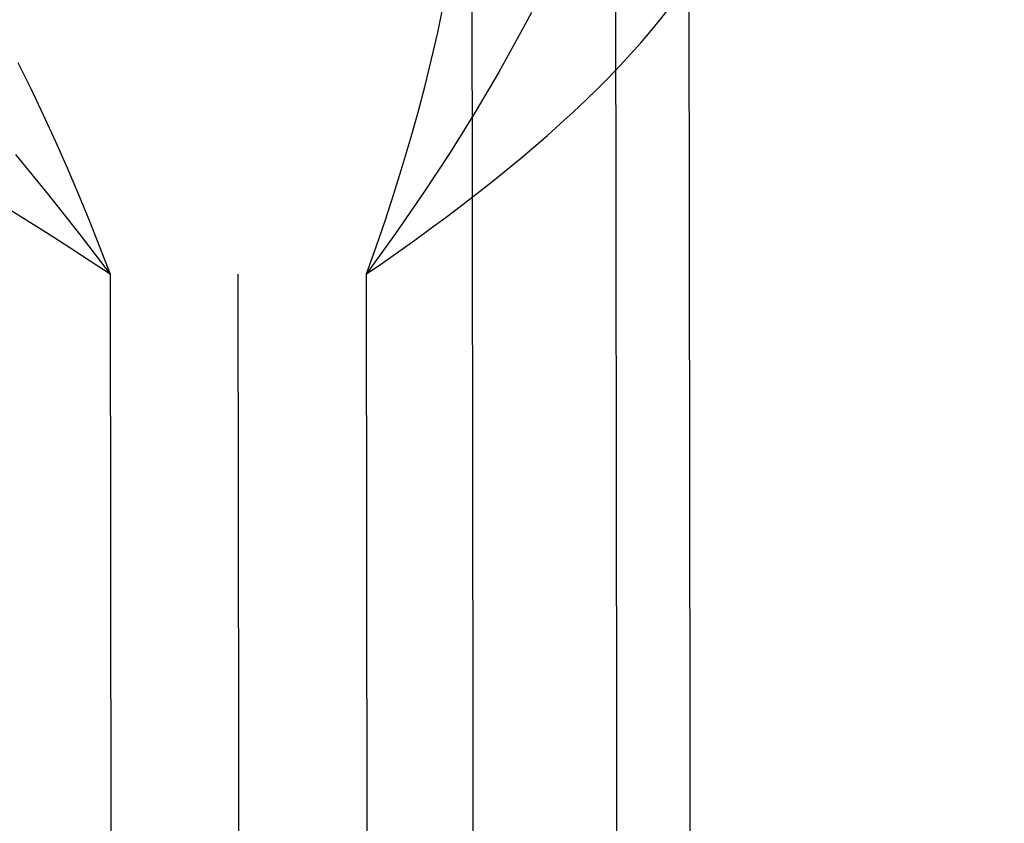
# Model space of a CAD drawing. Header units: millimetres. Extents: x -2852 to 102, y -106 to 97.
# Tile 243 of 256: x -35.73 to -33.99, y -2.54 to -1.13. Entities that reach past the tile are written whole.
import ezdxf

# ---------------------------------------------------------------- set-up
doc = ezdxf.new("R2010")
doc.units = ezdxf.units.MM
doc.header["$MEASUREMENT"] = 0
doc.layers.add('Predefinito', color=5, linetype='Continuous')

msp = doc.modelspace()

# ---------------------------------------------------------------- linework, layer by layer
at = {"layer": 'Predefinito', "extrusion": (0.447515, 0.00061175, 0.894276)}
for points in [[(-2.2769, 502.153), (-2.1404, 502.1553), (-2.0039, 502.1623), (-1.8679, 502.174), (-1.7322, 502.1902), (-1.5973, 502.2111), (-1.4631, 502.2366), (-1.3299, 502.2667), (-1.1977, 502.3013), (-1.0669, 502.3404), (-0.9374, 502.3839), (-0.8095, 502.4319), (-0.6833, 502.4841), (-0.559, 502.5407), (-0.4367, 502.6014), (-0.3165, 502.6663), (-0.1986, 502.7353), (-0.0831, 502.8083), (0.0298, 502.8851), (0.14, 502.9658), (0.2474, 503.0501), (0.3519, 503.1381), (0.4533, 503.2296), (0.5515, 503.3246), (0.6464, 503.4228), (0.7379, 503.5242), (0.8259, 503.6286), (0.9103, 503.736), (0.991, 503.8463), (1.0678, 503.9592), (1.1408, 504.0746), (1.2097, 504.1925), (1.2746, 504.3127), (1.3354, 504.435), (1.3919, 504.5594), (1.4442, 504.6856), (1.4921, 504.8135), (1.5357, 504.9429), (1.5748, 505.0738), (1.6094, 505.2059), (1.6394, 505.3392), (1.6649, 505.4733), (1.6858, 505.6083), (1.7021, 505.7439), (1.7138, 505.88), (1.7208, 506.0164), (1.7231, 506.153)], [(1.7231, 506.0352), (1.7208, 505.8986), (1.7138, 505.7622), (1.7021, 505.6261), (1.6858, 505.4905), (1.6649, 505.3556), (1.6394, 505.2214), (1.6094, 505.0881), (1.5748, 504.956), (1.5357, 504.8251), (1.4921, 504.6957), (1.4442, 504.5678), (1.3919, 504.4416), (1.3354, 504.3173), (1.2746, 504.1949), (1.2097, 504.0748), (1.1408, 503.9569), (1.0678, 503.8414), (0.991, 503.7285), (0.9103, 503.6183), (0.8259, 503.5108), (0.7379, 503.4064), (0.6464, 503.305), (0.5515, 503.2068), (0.4533, 503.1119), (0.3519, 503.0203), (0.2474, 502.9324), (0.14, 502.848), (0.0298, 502.7673), (-0.0831, 502.6905), (-0.1986, 502.6175), (-0.3165, 502.5486), (-0.4367, 502.4837), (-0.559, 502.4229), (-0.6833, 502.3664), (-0.8095, 502.3141), (-0.9374, 502.2662), (-1.0669, 502.2226), (-1.1977, 502.1835), (-1.3299, 502.1489), (-1.4631, 502.1189), (-1.5973, 502.0934), (-1.7322, 502.0725), (-1.8679, 502.0562), (-2.0039, 502.0445), (-2.1404, 502.0375), (-2.2769, 502.0352)]]:
    msp.add_lwpolyline(points, dxfattribs=at)
at = {"layer": 'Predefinito', "extrusion": (0.550506, 0.000752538, 0.834831)}
msp.add_lwpolyline([(1.7231, 613.3999), (1.7208, 613.2634), (1.7138, 613.127), (1.7021, 612.9909), (1.6858, 612.8553), (1.6649, 612.7203), (1.6394, 612.5861), (1.6094, 612.4529), (1.5748, 612.3208), (1.5357, 612.1899), (1.4921, 612.0604), (1.4442, 611.9325), (1.3919, 611.8063), (1.3354, 611.682), (1.2746, 611.5597), (1.2097, 611.4395), (1.1408, 611.3216), (1.0678, 611.2061), (0.991, 611.0932), (0.9103, 610.983), (0.8259, 610.8756), (0.7379, 610.7711), (0.6464, 610.6697), (0.5515, 610.5715), (0.4533, 610.4766), (0.3519, 610.3851), (0.2474, 610.2971), (0.14, 610.2127), (0.0298, 610.1321), (-0.0831, 610.0552), (-0.1986, 609.9823), (-0.3165, 609.9133), (-0.4367, 609.8484), (-0.559, 609.7876), (-0.6833, 609.7311), (-0.8095, 609.6788), (-0.9374, 609.6309), (-1.0669, 609.5874), (-1.1977, 609.5483), (-1.3299, 609.5137), (-1.4631, 609.4836), (-1.5973, 609.4581), (-1.7322, 609.4372), (-1.8679, 609.4209), (-2.0039, 609.4093), (-2.1404, 609.4023), (-2.2769, 609.3999)], dxfattribs=at)
at = {"layer": 'Predefinito'}
for points in [[(-34.5419, -7.215), (-34.5539, 1.5667)], [(-34.9276, -5.0737), (-34.9337, -0.5757)], [(-34.6809, -0.6119), (-34.6748, -5.0367)], [(-35.5721, -1.5755), (-35.5687, -4.0755)], [(-35.3425, -4.0752), (-35.346, -1.5752)], [(-35.1164, -4.0749), (-35.1198, -1.5749)]]:
    msp.add_lwpolyline(points, dxfattribs=at)
at = {"layer": 'Predefinito', "extrusion": (0.738585, 0.00101, -0.67416)}
msp.add_lwpolyline([(-1.5269, 759.2626), (-1.4586, 759.2614), (-1.3904, 759.2579), (-1.3224, 759.2521), (-1.2546, 759.244), (-1.1871, 759.2335), (-1.12, 759.2208), (-1.0534, 759.2057), (-0.9873, 759.1884), (-0.9219, 759.1689), (-0.8572, 759.1471), (-0.7932, 759.1232), (-0.7301, 759.097), (-0.6679, 759.0688), (-0.6068, 759.0384), (-0.5467, 759.0059), (-0.4877, 758.9714), (-0.43, 758.935), (-0.3736, 758.8965), (-0.3184, 758.8562), (-0.2647, 758.814), (-0.2125, 758.77), (-0.1618, 758.7243), (-0.1127, 758.6768), (-0.0652, 758.6277), (-0.0195, 758.577), (0.0245, 758.5248), (0.0667, 758.4711), (0.107, 758.416), (0.1454, 758.3595), (0.1819, 758.3018), (0.2164, 758.2428), (0.2489, 758.1827), (0.2792, 758.1216), (0.3075, 758.0594), (0.3336, 757.9963), (0.3576, 757.9324), (0.3794, 757.8676), (0.3989, 757.8022), (0.4162, 757.7361), (0.4313, 757.6695), (0.444, 757.6024), (0.4545, 757.5349), (0.4626, 757.4671), (0.4684, 757.3991), (0.4719, 757.3309), (0.4731, 757.2626)], dxfattribs=at)
at = {"layer": 'Predefinito', "extrusion": (0.317498, 0.680694, -0.660189)}
msp.add_lwpolyline([(30.9096, 785.3553), (30.9291, 785.3819), (30.9496, 785.4079), (30.971, 785.4333), (30.9932, 785.4581), (31.0164, 785.4821), (31.0404, 785.5054), (31.0651, 785.528), (31.0907, 785.5497), (31.1169, 785.5705), (31.1438, 785.5904), (31.1713, 785.6094), (31.1994, 785.6274), (31.2281, 785.6445), (31.2572, 785.6605), (31.2867, 785.6755), (31.3165, 785.6895)], dxfattribs=at)
at = {"layer": 'Predefinito', "extrusion": (0.373035, 0.692792, -0.617158)}
msp.add_lwpolyline([(29.991, 822.8732), (30.0076, 822.8918), (30.0248, 822.91), (30.0425, 822.9278), (30.0606, 822.9452), (30.0792, 822.9621), (30.0983, 822.9786), (30.1177, 822.9946), (30.1376, 823.0101), (30.1578, 823.0251), (30.1784, 823.0396), (30.1994, 823.0536), (30.2206, 823.067), (30.2422, 823.0799), (30.2641, 823.0922), (30.2862, 823.1039), (30.3086, 823.115)], dxfattribs=at)
at = {"layer": 'Predefinito', "extrusion": (0.42528, 0.701186, -0.572255)}
msp.add_lwpolyline([(29.0917, 858.0693), (29.1166, 858.0919), (29.1422, 858.1137), (29.1685, 858.1346), (29.1956, 858.1546), (29.2233, 858.1737), (29.2517, 858.1919), (29.2805, 858.209), (29.31, 858.2252)], dxfattribs=at)
at = {"layer": 'Predefinito', "extrusion": (-0.566975, 0.704762, 0.42644)}
msp.add_lwpolyline([(28.6451, 950.193), (28.6724, 950.2119), (28.7004, 950.2299), (28.729, 950.247), (28.7581, 950.2631)], dxfattribs=at)
at = {"layer": 'Predefinito', "extrusion": (0.474596, 0.706143, -0.525472)}
msp.add_lwpolyline([(28.2113, 890.8909), (28.2382, 890.9112), (28.2658, 890.9305), (28.2941, 890.949), (28.3229, 890.9664)], dxfattribs=at)
at = {"layer": 'Predefinito', "extrusion": (-0.000745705, 0.999999, 0.000680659)}
for points in [[(35.121, 1060.055), (35.5733, 1060.4679)], [(35.5733, 1060.4679), (35.121, 1060.055)]]:
    msp.add_lwpolyline(points, dxfattribs=at)
at = {"layer": 'Predefinito', "extrusion": (-0.001367, 0.999999, 0)}
msp.add_lwpolyline([(57.6019, 1070.4096), (57.4923, 1070.9034), (57.3655, 1071.393), (57.2216, 1071.878), (57.061, 1072.3576), (56.8837, 1072.8313), (56.69, 1073.2986), (56.4802, 1073.7588), (56.2544, 1074.2115), (56.0129, 1074.6559), (55.7561, 1075.0917), (55.4843, 1075.5183), (55.1977, 1075.9351), (54.8968, 1076.3417), (54.5819, 1076.7375), (54.2534, 1077.1221), (53.9116, 1077.495), (53.5571, 1077.8558), (53.1902, 1078.204), (52.8113, 1078.5392), (52.421, 1078.8609), (52.0198, 1079.1689), (51.608, 1079.4626), (51.1862, 1079.7418), (50.755, 1080.0062), (50.3148, 1080.2553), (49.8661, 1080.489), (49.4096, 1080.7068), (48.9458, 1080.9086), (48.4752, 1081.0941), (47.9984, 1081.263), (47.5161, 1081.4153), (47.0287, 1081.5506), (46.5369, 1081.6688), (46.0412, 1081.7698), (45.5424, 1081.8535), (45.0409, 1081.9197), (44.5374, 1081.9683), (44.0326, 1081.9994), (43.5269, 1082.0129), (43.0211, 1082.0087), (42.5158, 1081.9869), (42.0115, 1081.9474), (41.5089, 1081.8904), (41.0086, 1081.8159), (40.5112, 1081.724), (40.0173, 1081.6148), (39.5275, 1081.4885), (39.0424, 1081.3451), (38.5627, 1081.1849), (38.0888, 1081.0081), (37.6213, 1080.8148), (37.1609, 1080.6054), (36.708, 1080.38), (36.2633, 1080.139), (35.8273, 1079.8826), (35.4005, 1079.6111), (34.9834, 1079.325), (34.5766, 1079.0244), (34.1804, 1078.7099), (33.7955, 1078.3817), (33.4223, 1078.0403), (33.0612, 1077.6861), (32.7127, 1077.3195), (32.3772, 1076.941), (32.055, 1076.551), (31.7467, 1076.15), (31.4526, 1075.7385), (31.173, 1075.317), (30.9082, 1074.886), (30.6587, 1074.446), (30.4246, 1073.9976), (30.2064, 1073.5413), (30.0041, 1073.0776), (29.8182, 1072.6072), (29.6488, 1072.1306), (29.4961, 1071.6484), (29.3604, 1071.1611), (29.2417, 1070.6694), (29.1402, 1070.1739), (29.0561, 1069.6751), (28.9894, 1069.1737), (28.9403, 1068.6703), (28.9087, 1068.1654), (28.8948, 1067.6598), (28.8985, 1067.154), (28.9199, 1066.6486), (28.9589, 1066.1443), (29.0154, 1065.6417), (29.0894, 1065.1413), (29.1809, 1064.6438), (29.2896, 1064.1498), (29.4155, 1063.6599), (29.5584, 1063.1747), (29.7182, 1062.6948), (29.8946, 1062.2207), (30.0874, 1061.7531), (30.2964, 1061.2924), (30.5214, 1060.8394), (30.762, 1060.3945), (31.018, 1059.9582), (31.289, 1059.5311)], dxfattribs=at)
at = {"layer": 'Predefinito'}
for points in [[(-35.1198, -1.5749, 1060.0542), (-35.1026, -1.5272, 1060.0377), (-35.0862, -1.4795, 1060.0204), (-35.0706, -1.4319, 1060.0022), (-35.0558, -1.3843, 1059.9833), (-35.0418, -1.3369, 1059.9635), (-35.0286, -1.2896, 1059.943), (-35.0163, -1.2425, 1059.9217), (-35.0047, -1.1955, 1059.8996), (-34.994, -1.1488, 1059.8767), (-34.9841, -1.1023, 1059.8532)], [(-35.1198, -1.5749, 1060.0542), (-35.091, -1.5552, 1060.0273), (-35.0624, -1.5352, 1059.9996), (-35.0342, -1.5152, 1059.9711), (-35.0064, -1.4949, 1059.9418), (-34.9789, -1.4746, 1059.9117), (-34.9519, -1.4542, 1059.8809), (-34.9253, -1.4337, 1059.8493), (-34.8993, -1.4131, 1059.8169), (-34.8737, -1.3924, 1059.7838), (-34.8487, -1.3717, 1059.75), (-34.8242, -1.351, 1059.7155), (-34.8003, -1.3303, 1059.6802), (-34.7771, -1.3095, 1059.6443), (-34.7546, -1.2888, 1059.6077), (-34.7327, -1.2682, 1059.5704), (-34.7115, -1.2476, 1059.5325), (-34.6915, -1.2273, 1059.4945), (-34.6721, -1.2071, 1059.4559), (-34.6536, -1.1871, 1059.4168), (-34.6358, -1.1671, 1059.3771), (-34.6188, -1.1473, 1059.3369), (-34.6027, -1.1276, 1059.2962), (-34.5874, -1.1081, 1059.2551)], [(-34.8285, -1.1132, 1059.6898), (-34.8471, -1.1482, 1059.7213), (-34.8862, -1.2186, 1059.7826), (-34.9279, -1.2894, 1059.8417), (-34.9722, -1.3605, 1059.8984), (-35.019, -1.4318, 1059.9528), (-35.0682, -1.5033, 1060.0047), (-35.1198, -1.5749, 1060.0542)], [(-35.7347, -1.2014, 1060.5672), (-35.712, -1.2477, 1060.5576), (-35.6899, -1.2942, 1060.5473), (-35.6685, -1.3409, 1060.536), (-35.6478, -1.3876, 1060.5239), (-35.6278, -1.4345, 1060.511), (-35.6085, -1.4815, 1060.4972), (-35.5899, -1.5285, 1060.4825), (-35.5721, -1.5755, 1060.4671)], [(-35.7387, -1.3643, 1060.5986), (-35.681, -1.4346, 1060.5573), (-35.6255, -1.505, 1060.5134), (-35.5721, -1.5755, 1060.4671)], [(-35.5721, -1.5755, 1060.4671), (-35.6073, -1.5521, 1060.4984), (-35.6432, -1.5286, 1060.5289), (-35.6798, -1.5051, 1060.5585), (-35.7171, -1.4817, 1060.5873), (-35.755, -1.4584, 1060.6152)]]:
    msp.add_polyline3d(points, dxfattribs=at)

doc.saveas('drawing.dxf')
